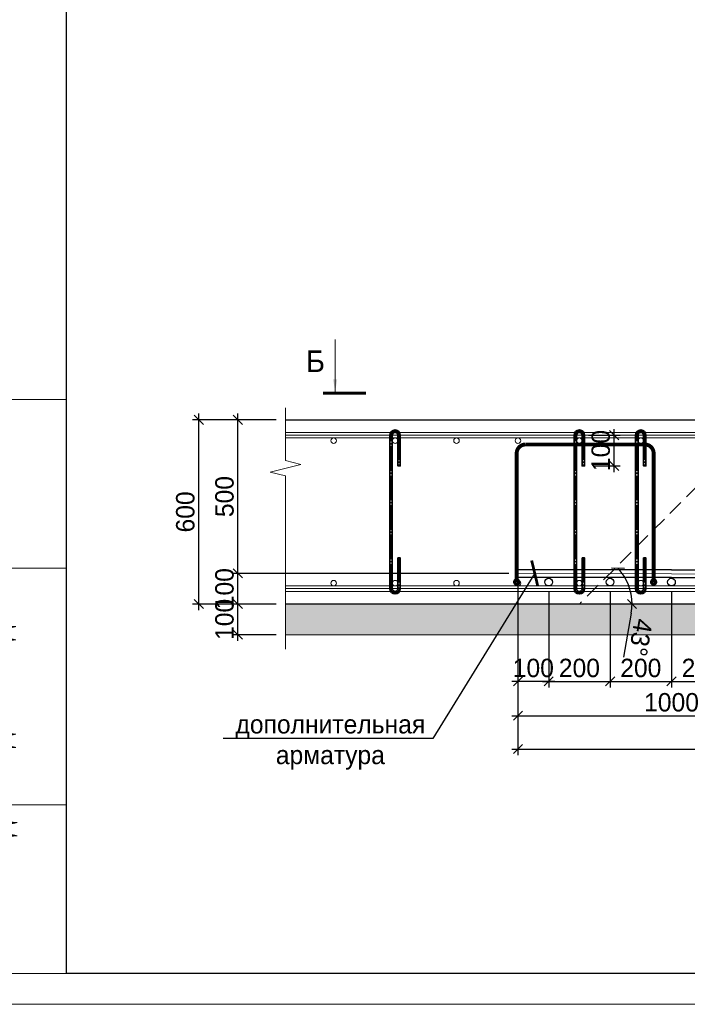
# Model space of a CAD drawing. Header units: millimetres. Extents: x -33345 to 4712671, y -3392 to 121473.
# Tile 74 of 256: x 520329 to 531198, y 44501 to 60536. Entities that reach past the tile are written whole.
import ezdxf
from ezdxf import colors
from ezdxf.entities.mleader import LeaderData, LeaderLine
from ezdxf.math import Vec2, Vec3

# ---------------------------------------------------------------- set-up
doc = ezdxf.new("R2010")
doc.units = ezdxf.units.MM
doc.linetypes.add('DASHED', pattern=[19.05, 12.7, -6.35])
doc.linetypes.add('ГОСТ 2.303 5', pattern=[24, 20, -1.5, 1, -1.5])
doc.layers.add('_линия', color=7, linetype='Continuous')
doc.layers.add('СПДС_РАЗМЕРЫ', color=7, linetype='Continuous')
for name, color, linetype, lineweight in [('Lina', 7, 'Continuous', 20), ('w-hatch', 7, 'Continuous', 0), ('w-line', 7, 'Continuous', 0), ('w-Армирования', 172, 'Continuous', 30), ('w-выноски', 7, 'Continuous', 0), ('КЖ Текст', 250, 'Continuous', 15), ('СПДС_w-ось', 4, 'Continuous', 0)]:
    doc.layers.add(name, color=color, linetype=linetype, lineweight=lineweight)
doc.styles.add('ISO', font='isocpeui.ttf')
doc.styles.get("Standard").update_dxf_attribs({"font": 'arial.ttf'})
doc.styles.add('Times New Roman', font='times.ttf')
doc.styles.add('X-U-RW-01$0$StyleROMANS', font='GOTHIC.TTF')
doc.dimstyles.new('М100', dxfattribs={"dimscale": 100, "dimtxt": 3, "dimasz": 1.5, "dimexe": 1, "dimexo": 1.5, "dimgap": 0.6, "dimtad": 1, "dimdec": 0, "dimtxsty": 'Standard', "dimblk": 'OBLIQUE', "dimcen": 2.5, "dimdle": 1, "dimadec": 0, "dimazin": 0, "dimtfac": 1, "dimtdec": 0, "dimtmove": 0, "dimatfit": 3, "dimldrblk": 'OBLIQUE', "dimfxl": 1.25, "dimarcsym": 0})

# ---------------------------------------------------------------- blocks, each defined once
blk = doc.blocks.new('awe4tD')
at = {"layer": 'Lina', "ltscale": 10}
for p, q in [((-44312815, 22744228), (-44314815, 22744228)), ((-44312815, 22741478), (-44314135, 22741478)), ((-44312815, 22737628), (-44314135, 22737628))]:
    blk.add_line(p, q, dxfattribs=at)
blk.add_lwpolyline([(-44239015, 22734378), (-44314815, 22734378), (-44314815, 22776378), (-44239015, 22776378)], close=True, dxfattribs=at)
at = {"layer": 'Lina', "lineweight": 30, "ltscale": 10}
blk.add_lwpolyline([(-44239515, 22734878), (-44312815, 22734878), (-44312815, 22775878), (-44239515, 22775878)], close=True, dxfattribs=at)
at = {"layer": 'Lina', "ltscale": 10}
blk.add_lwpolyline([(-44312815, 22734878), (-44314135, 22734878), (-44314135, 22744228)], dxfattribs=at)
at = {"layer": 'Lina', "ltscale": 10, "char_height": 330, "attachment_point": 1, "rotation": 90, "style": 'Times New Roman'}
for s, insert, width in [('Взам. инв. N', (-44314047, 22741499), 2670.44), ('Подпись и дата', (-44314062, 22737939), 3220.15), ('Инв. N подл.', (-44314039, 22734997), 2670.44)]:
    blk.add_mtext(s, dxfattribs=dict(at, insert=insert, width=width))
blk = doc.blocks.new('_Oblique')
at = {"color": 0, "linetype": 'ByBlock', "lineweight": -2}
blk.add_line((-0.5, -0.5), (0.5, 0.5), dxfattribs=at)
blk = doc.blocks.new('*D3129')
at = {"layer": 'Defpoints', "color": 0, "ltscale": 4, "transparency": 16777216}
for p in [(529441, 53770), (530007, 53770), (529526, 53270)]:
    blk.add_point(p, dxfattribs=at)
at = {"layer": 'СПДС_РАЗМЕРЫ', "color": 0, "lineweight": -2, "ltscale": 4, "transparency": 16777216}
for p, q in [((529591, 53770), (530107, 53770)), ((530007, 53170), (530007, 53870)), ((529676, 53270), (530107, 53270))]:
    blk.add_line(p, q, dxfattribs=at)
at = {"layer": 'СПДС_РАЗМЕРЫ', "color": 0, "lineweight": -2, "ltscale": 4, "transparency": 16777216, "xscale": 150, "yscale": 150, "zscale": 150}
for p, rotation in [((530007, 53770), 90), ((530007, 53270), 270)]:
    blk.add_blockref('_Oblique', p, dxfattribs=dict(at, rotation=rotation))
at = {"layer": 'СПДС_РАЗМЕРЫ', "color": 0, "ltscale": 4, "transparency": 16777216, "insert": (529790, 53520), "char_height": 300, "attachment_point": 5, "rotation": 90, "style": 'X-U-RW-01$0$StyleROMANS'}
blk.add_mtext('100', dxfattribs=at)
blk = doc.blocks.new('*D1832')
at = {"layer": 'Defpoints', "color": 0, "ltscale": 4, "transparency": 16777216}
for p in [(523881, 51020), (524655, 51020), (524655, 50520)]:
    blk.add_point(p, dxfattribs=at)
at = {"layer": 'СПДС_РАЗМЕРЫ', "color": 0, "lineweight": -2, "ltscale": 4, "transparency": 16777216}
for p, q in [((524505, 51020), (523781, 51020)), ((523881, 50420), (523881, 51120)), ((524505, 50520), (523781, 50520))]:
    blk.add_line(p, q, dxfattribs=at)
at = {"layer": 'СПДС_РАЗМЕРЫ', "color": 0, "lineweight": -2, "ltscale": 4, "transparency": 16777216, "xscale": 150, "yscale": 150, "zscale": 150}
for p, rotation in [((523881, 51020), 90), ((523881, 50520), 270)]:
    blk.add_blockref('_Oblique', p, dxfattribs=dict(at, rotation=rotation))
at = {"layer": 'СПДС_РАЗМЕРЫ', "color": 0, "ltscale": 4, "transparency": 16777216, "insert": (523664, 50770), "char_height": 300, "attachment_point": 5, "rotation": 90, "style": 'X-U-RW-01$0$StyleROMANS'}
blk.add_mtext('100', dxfattribs=at)
blk = doc.blocks.new('*D1833')
at = {"layer": 'Defpoints', "color": 0, "ltscale": 4, "transparency": 16777216}
for p in [(523881, 51519), (528441, 51519), (524655, 51020)]:
    blk.add_point(p, dxfattribs=at)
at = {"layer": 'СПДС_РАЗМЕРЫ', "color": 0, "lineweight": -2, "ltscale": 4, "transparency": 16777216}
for p, q in [((528291, 51519), (523781, 51519)), ((523881, 50920), (523881, 51619)), ((524505, 51020), (523781, 51020))]:
    blk.add_line(p, q, dxfattribs=at)
at = {"layer": 'СПДС_РАЗМЕРЫ', "color": 0, "lineweight": -2, "ltscale": 4, "transparency": 16777216, "xscale": 150, "yscale": 150, "zscale": 150}
for p, rotation in [((523881, 51519), 90), ((523881, 51020), 270)]:
    blk.add_blockref('_Oblique', p, dxfattribs=dict(at, rotation=rotation))
at = {"layer": 'СПДС_РАЗМЕРЫ', "color": 0, "ltscale": 4, "transparency": 16777216, "insert": (523664, 51270), "char_height": 300, "attachment_point": 5, "rotation": 90, "style": 'X-U-RW-01$0$StyleROMANS'}
blk.add_mtext('100', dxfattribs=at)
blk = doc.blocks.new('*D1834')
at = {"layer": 'Defpoints', "color": 0, "ltscale": 4, "transparency": 16777216}
for p in [(523881, 54020), (524655, 54020), (528441, 51519)]:
    blk.add_point(p, dxfattribs=at)
at = {"layer": 'СПДС_РАЗМЕРЫ', "color": 0, "lineweight": -2, "ltscale": 4, "transparency": 16777216}
for p, q in [((523881, 51419), (523881, 54120)), ((524505, 54020), (523781, 54020)), ((528291, 51519), (523781, 51519))]:
    blk.add_line(p, q, dxfattribs=at)
at = {"layer": 'СПДС_РАЗМЕРЫ', "color": 0, "lineweight": -2, "ltscale": 4, "transparency": 16777216, "xscale": 150, "yscale": 150, "zscale": 150}
for p, rotation in [((523881, 54020), 90), ((523881, 51519), 270)]:
    blk.add_blockref('_Oblique', p, dxfattribs=dict(at, rotation=rotation))
at = {"layer": 'СПДС_РАЗМЕРЫ', "color": 0, "ltscale": 4, "transparency": 16777216, "insert": (523664, 52770), "char_height": 300, "attachment_point": 5, "rotation": 90, "style": 'X-U-RW-01$0$StyleROMANS'}
blk.add_mtext('500', dxfattribs=at)
blk = doc.blocks.new('*D3130')
at = {"layer": 'Defpoints', "color": 0, "ltscale": 4, "transparency": 16777216}
for p in [(523244, 54020), (524655, 54020), (524655, 51020)]:
    blk.add_point(p, dxfattribs=at)
at = {"layer": 'СПДС_РАЗМЕРЫ', "color": 0, "lineweight": -2, "ltscale": 4, "transparency": 16777216}
for p, q in [((523244, 50920), (523244, 54120)), ((524505, 54020), (523144, 54020)), ((524505, 51020), (523144, 51020))]:
    blk.add_line(p, q, dxfattribs=at)
at = {"layer": 'СПДС_РАЗМЕРЫ', "color": 0, "lineweight": -2, "ltscale": 4, "transparency": 16777216, "xscale": 150, "yscale": 150, "zscale": 150}
for p, rotation in [((523244, 54020), 90), ((523244, 51020), 270)]:
    blk.add_blockref('_Oblique', p, dxfattribs=dict(at, rotation=rotation))
at = {"layer": 'СПДС_РАЗМЕРЫ', "color": 0, "ltscale": 4, "transparency": 16777216, "insert": (523026, 52520), "char_height": 300, "attachment_point": 5, "rotation": 90, "style": 'X-U-RW-01$0$StyleROMANS'}
blk.add_mtext('600', dxfattribs=at)
blk = doc.blocks.new('*D1883')
at = {"layer": 'Defpoints', "color": 0, "ltscale": 4, "transparency": 16777216}
for p in [(528941, 51378), (529941, 51378), (529941, 49760)]:
    blk.add_point(p, dxfattribs=at)
at = {"layer": 'СПДС_РАЗМЕРЫ', "color": 0, "lineweight": -2, "ltscale": 4, "transparency": 16777216}
for p, q in [((528941, 51228), (528941, 49660)), ((529941, 51228), (529941, 49660)), ((528841, 49760), (530041, 49760))]:
    blk.add_line(p, q, dxfattribs=at)
at = {"layer": 'СПДС_РАЗМЕРЫ', "color": 0, "lineweight": -2, "ltscale": 4, "transparency": 16777216, "xscale": 150, "yscale": 150, "zscale": 150, "rotation": 180}
blk.add_blockref('_Oblique', (528941, 49760), dxfattribs=at)
at = {"layer": 'СПДС_РАЗМЕРЫ', "color": 0, "lineweight": -2, "ltscale": 4, "transparency": 16777216, "xscale": 150, "yscale": 150, "zscale": 150}
blk.add_blockref('_Oblique', (529941, 49760), dxfattribs=at)
at = {"layer": 'СПДС_РАЗМЕРЫ', "color": 0, "ltscale": 4, "transparency": 16777216, "insert": (529441, 49977), "char_height": 300, "attachment_point": 5, "style": 'X-U-RW-01$0$StyleROMANS'}
blk.add_mtext('200', dxfattribs=at)
blk = doc.blocks.new('*D1884')
at = {"layer": 'Defpoints', "color": 0, "ltscale": 4, "transparency": 16777216}
for p in [(529941, 51378), (530941, 51378), (530941, 49760)]:
    blk.add_point(p, dxfattribs=at)
at = {"layer": 'СПДС_РАЗМЕРЫ', "color": 0, "lineweight": -2, "ltscale": 4, "transparency": 16777216}
for p, q in [((529941, 51228), (529941, 49660)), ((530941, 51228), (530941, 49660)), ((529841, 49760), (531041, 49760))]:
    blk.add_line(p, q, dxfattribs=at)
at = {"layer": 'СПДС_РАЗМЕРЫ', "color": 0, "lineweight": -2, "ltscale": 4, "transparency": 16777216, "xscale": 150, "yscale": 150, "zscale": 150, "rotation": 180}
blk.add_blockref('_Oblique', (529941, 49760), dxfattribs=at)
at = {"layer": 'СПДС_РАЗМЕРЫ', "color": 0, "lineweight": -2, "ltscale": 4, "transparency": 16777216, "xscale": 150, "yscale": 150, "zscale": 150}
blk.add_blockref('_Oblique', (530941, 49760), dxfattribs=at)
at = {"layer": 'СПДС_РАЗМЕРЫ', "color": 0, "ltscale": 4, "transparency": 16777216, "insert": (530441, 49977), "char_height": 300, "attachment_point": 5, "style": 'X-U-RW-01$0$StyleROMANS'}
blk.add_mtext('200', dxfattribs=at)
blk = doc.blocks.new('*D1885')
at = {"layer": 'Defpoints', "color": 0, "ltscale": 4, "transparency": 16777216}
for p in [(530941, 51378), (531941, 51378), (531941, 49760)]:
    blk.add_point(p, dxfattribs=at)
at = {"layer": 'СПДС_РАЗМЕРЫ', "color": 0, "lineweight": -2, "ltscale": 4, "transparency": 16777216}
for p, q in [((530941, 51228), (530941, 49660)), ((531941, 51228), (531941, 49660)), ((530841, 49760), (532041, 49760))]:
    blk.add_line(p, q, dxfattribs=at)
at = {"layer": 'СПДС_РАЗМЕРЫ', "color": 0, "lineweight": -2, "ltscale": 4, "transparency": 16777216, "xscale": 150, "yscale": 150, "zscale": 150, "rotation": 180}
blk.add_blockref('_Oblique', (530941, 49760), dxfattribs=at)
at = {"layer": 'СПДС_РАЗМЕРЫ', "color": 0, "lineweight": -2, "ltscale": 4, "transparency": 16777216, "xscale": 150, "yscale": 150, "zscale": 150}
blk.add_blockref('_Oblique', (531941, 49760), dxfattribs=at)
at = {"layer": 'СПДС_РАЗМЕРЫ', "color": 0, "ltscale": 4, "transparency": 16777216, "insert": (531441, 49977), "char_height": 300, "attachment_point": 5, "style": 'X-U-RW-01$0$StyleROMANS'}
blk.add_mtext('200', dxfattribs=at)
blk = doc.blocks.new('*D1892')
at = {"layer": 'Defpoints', "color": 0, "ltscale": 4, "transparency": 16777216}
for p in [(528441, 51456), (533441, 51431), (533441, 49201)]:
    blk.add_point(p, dxfattribs=at)
at = {"layer": 'СПДС_РАЗМЕРЫ', "color": 0, "lineweight": -2, "ltscale": 4, "transparency": 16777216}
for p, q in [((528441, 51306), (528441, 49101)), ((533441, 51281), (533441, 49101)), ((528341, 49201), (533541, 49201))]:
    blk.add_line(p, q, dxfattribs=at)
at = {"layer": 'СПДС_РАЗМЕРЫ', "color": 0, "lineweight": -2, "ltscale": 4, "transparency": 16777216, "xscale": 150, "yscale": 150, "zscale": 150, "rotation": 180}
blk.add_blockref('_Oblique', (528441, 49201), dxfattribs=at)
at = {"layer": 'СПДС_РАЗМЕРЫ', "color": 0, "lineweight": -2, "ltscale": 4, "transparency": 16777216, "xscale": 150, "yscale": 150, "zscale": 150}
blk.add_blockref('_Oblique', (533441, 49201), dxfattribs=at)
at = {"layer": 'СПДС_РАЗМЕРЫ', "color": 0, "ltscale": 4, "transparency": 16777216, "insert": (530941, 49418), "char_height": 300, "attachment_point": 5, "style": 'X-U-RW-01$0$StyleROMANS'}
blk.add_mtext('1000', dxfattribs=at)
blk = doc.blocks.new('*D1893')
at = {"layer": 'Defpoints', "color": 0, "ltscale": 4, "transparency": 16777216}
for p in [(528441, 51456), (538441, 51434), (538441, 48659)]:
    blk.add_point(p, dxfattribs=at)
at = {"layer": 'СПДС_РАЗМЕРЫ', "color": 0, "lineweight": -2, "ltscale": 4, "transparency": 16777216}
for p, q in [((528441, 51306), (528441, 48559)), ((538441, 51284), (538441, 48559)), ((528341, 48659), (538541, 48659))]:
    blk.add_line(p, q, dxfattribs=at)
at = {"layer": 'СПДС_РАЗМЕРЫ', "color": 0, "lineweight": -2, "ltscale": 4, "transparency": 16777216, "xscale": 150, "yscale": 150, "zscale": 150, "rotation": 180}
blk.add_blockref('_Oblique', (528441, 48659), dxfattribs=at)
at = {"layer": 'СПДС_РАЗМЕРЫ', "color": 0, "lineweight": -2, "ltscale": 4, "transparency": 16777216, "xscale": 150, "yscale": 150, "zscale": 150}
blk.add_blockref('_Oblique', (538441, 48659), dxfattribs=at)
at = {"layer": 'СПДС_РАЗМЕРЫ', "color": 0, "ltscale": 4, "transparency": 16777216, "insert": (533441, 48877), "char_height": 300, "attachment_point": 5, "style": 'X-U-RW-01$0$StyleROMANS'}
blk.add_mtext('2000', dxfattribs=at)
blk = doc.blocks.new('_ArchTick')
at = {"color": 0, "linetype": 'ByBlock', "const_width": 0.15}
blk.add_lwpolyline([(-0.5, -0.5), (0.5, 0.5)], dxfattribs=at)
blk = doc.blocks.new('*D1899')
at = {"layer": 'Defpoints', "color": 0, "ltscale": 4, "transparency": 16777216}
for p in [(532691, 54020), (530194, 51429), (524905, 51020), (529441, 51020), (542570, 51020)]:
    blk.add_point(p, dxfattribs=at)
at = {"layer": 'СПДС_РАЗМЕРЫ', "color": 0, "lineweight": -2, "ltscale": 4, "transparency": 16777216}
blk.add_line((530285, 50871), (530158, 50156), dxfattribs=at)
for start, end in [(0, 42.7094), (349.9628, 0)]:
    blk.add_arc((529441, 51020), 857, start, end, dxfattribs=at)
at = {"layer": 'СПДС_РАЗМЕРЫ', "color": 0, "lineweight": -2, "ltscale": 4, "transparency": 16777216, "xscale": 150, "yscale": 150, "zscale": 150}
for p, rotation in [((530070, 51602), 132.7093899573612), ((530298, 51020), 270.0000000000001)]:
    blk.add_blockref('_Oblique', p, dxfattribs=dict(at, rotation=rotation))
at = {"layer": 'СПДС_РАЗМЕРЫ', "color": 0, "ltscale": 4, "transparency": 16777216, "insert": (530436, 50475), "char_height": 300, "attachment_point": 5, "rotation": 259.9628, "style": 'X-U-RW-01$0$StyleROMANS'}
blk.add_mtext('43°', dxfattribs=at)
blk = doc.blocks.new('*D1901')
at = {"layer": 'Defpoints', "color": 0, "ltscale": 4, "transparency": 16777216}
for p in [(528941, 51378), (528441, 50318), (528441, 49760)]:
    blk.add_point(p, dxfattribs=at)
at = {"layer": 'СПДС_РАЗМЕРЫ', "color": 0, "lineweight": -2, "ltscale": 4, "transparency": 16777216}
for p, q in [((528941, 51228), (528941, 49660)), ((528441, 50168), (528441, 49660)), ((529041, 49760), (528341, 49760))]:
    blk.add_line(p, q, dxfattribs=at)
at = {"layer": 'СПДС_РАЗМЕРЫ', "color": 0, "lineweight": -2, "ltscale": 4, "transparency": 16777216, "xscale": 150, "yscale": 150, "zscale": 150, "rotation": 180}
blk.add_blockref('_Oblique', (528441, 49760), dxfattribs=at)
at = {"layer": 'СПДС_РАЗМЕРЫ', "color": 0, "lineweight": -2, "ltscale": 4, "transparency": 16777216, "xscale": 150, "yscale": 150, "zscale": 150}
blk.add_blockref('_Oblique', (528941, 49760), dxfattribs=at)
at = {"layer": 'СПДС_РАЗМЕРЫ', "color": 0, "ltscale": 4, "transparency": 16777216, "insert": (528691, 49977), "char_height": 300, "attachment_point": 5, "style": 'X-U-RW-01$0$StyleROMANS'}
blk.add_mtext('100', dxfattribs=at)

msp = doc.modelspace()

# ---------------------------------------------------------------- hatches: boundary and pattern name
at = {"layer": 'w-hatch', "ltscale": 100}
h = msp.add_hatch(dxfattribs=at)
h.set_pattern_fill('AR-CONC', color=0, scale=2)
h.set_pattern_definition([(50, (528087.62, 50520.15), (364.3693, -31.878), [38.1, -419.1]), (355, (528087.6, 50520.15), (-70.487, 382.114), [30.48, -335.281]), (100.4514, (528118, 50517.5), (293.8825, 350.2355), [32.38, -356.1805]), (46.1842, (528087.6, 50621.75), (542.158, -84.085), [57.15, -628.65]), (96.6356, (528132.8, 50614.74), (474.808, 494.852), [48.57, -534.271]), (351.184, (528087.6, 50621.75), (474.808, 494.852), [45.72, -502.92]), (21, (528138.42, 50596.35), (303.229, -204.5304), [38.1, -419.1]), (326, (528138.4, 50596.35), (123.604, 368.376), [30.48, -335.28]), (71.4514, (528163.7, 50579.3), (426.833, 163.8455), [32.38, -356.18]), (37.5, (528087.62, 50520.15), (6.1772, 169.1101), [0, -331.216, 0, -340.36, 0, -336.55]), (7.5, (528087.62, 50520.15), (133.6393, 200.3611), [0, -194.056, 0, -323.596, 0, -128.27]), (327.5, (527974.33, 50520.15), (271.1812, -11.4575), [0, -127, 0, -396.24, 0, -525.78]), (317.5, (527923.53, 50520.15), (296.2584, 50.853), [0, -165.1, 0, -263.144, 0, -373.38])])
h.paths.add_polyline_path([(542320.027, 50520.148), (542320.027, 51020.148), (524655.343, 51020.148), (524655.343, 50520.148)])

# ---------------------------------------------------------------- linework, layer by layer
at = {"color": 177, "true_color": 0x293189, "const_width": 63.283}
for points in [[(528419.888, 51377.882), (528419.888, 53474.473, -0.40493117), (528558.391, 53617.452), (530508.4, 53617.452, -0.406748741), (530649.645, 53479.77), (530649.645, 51377.882)], [(528419.888, 51405.499, -1), (528419.888, 51350.265, -1), (528419.888, 51405.499, -1)], [(530649.645, 51405.499, -1), (530649.645, 51350.265, -1), (530649.645, 51405.499, -1)]]:
    msp.add_lwpolyline(points, format="xyb", dxfattribs=at)
at = {"layer": 'w-line', "color": 0, "lineweight": 30, "ltscale": 100}
for points in [[(524655.343, 54020.148), (532440.502, 54020.148), (532440.502, 55381.787)], [(542320.027, 51020.148), (524655.343, 51020.148)]]:
    msp.add_lwpolyline(points, dxfattribs=at)
at = {"layer": 'w-line', "color": 0, "linetype": 'DASHED', "lineweight": 13, "ltscale": 20}
msp.add_lwpolyline([(532440.502, 54020.148), (529440.502, 51020.148)], dxfattribs=at)
at = {"layer": 'w-line', "color": 0, "lineweight": 0, "ltscale": 100}
for points in [[(524655.343, 53815.148), (542320.027, 53815.148)], [(542320.027, 53725.148), (524655.343, 53725.148)]]:
    msp.add_lwpolyline(points, dxfattribs=at)
at = {"layer": 'w-line', "color": 0, "ltscale": 100}
for points in [[(542320.027, 53770.148), (524655.343, 53770.148)], [(538440.508, 51496.599), (528440.51, 51518.996)], [(542320.027, 51270.148), (524655.343, 51270.148)], [(542320.027, 51020.148), (524655.343, 51020.148)], [(524655.343, 50520.148), (542320.027, 50520.148)]]:
    msp.add_lwpolyline(points, dxfattribs=at)
at = {"layer": 'w-line', "color": 0, "lineweight": 15, "ltscale": 100}
for points in [[(542320.027, 51315.148), (524655.343, 51315.148)], [(524655.343, 51225.148), (542320.027, 51225.148)]]:
    msp.add_lwpolyline(points, dxfattribs=at)
at = {"layer": 'w-line', "color": 0, "ltscale": 100}
for centre in [(525440.51, 53680.148), (526440.51, 53680.148), (527440.51, 53680.148), (528440.51, 53680.148), (529440.51, 53680.148), (530440.51, 53680.148), (525440.51, 51359.996), (526440.51, 51359.996), (527440.51, 51359.996)]:
    msp.add_circle(centre, 45, dxfattribs=at)
at = {"layer": 'w-line', "color": 0, "lineweight": 15, "ltscale": 100}
for centre in [(528440.51, 51360.148), (528440.51, 51360.148), (529440.51, 51360.148), (530440.51, 51360.148)]:
    msp.add_circle(centre, 45, dxfattribs=at)
at = {"layer": 'w-Армирования', "color": 0, "lineweight": 35, "ltscale": 20}
for points in [[(526485.51, 51770.148), (526485.51, 51270.148, -1), (526395.51, 51270.148), (526395.51, 53770.148, -1), (526485.51, 53770.148), (526485.51, 53270.329), (526525.51, 53270.329), (526525.51, 53770.148, 1), (526355.51, 53770.148), (526355.51, 51270.148, 1), (526525.51, 51270.148), (526525.51, 51770.148)], [(529485.51, 51770.148), (529485.51, 51270.148, -1), (529395.51, 51270.148), (529395.51, 53770.148, -1), (529485.51, 53770.148), (529485.51, 53270.329), (529525.51, 53270.329), (529525.51, 53770.148, 1), (529355.51, 53770.148), (529355.51, 51270.148, 1), (529525.51, 51270.148), (529525.51, 51770.148)], [(530485.51, 51770.148), (530485.51, 51270.148, -1), (530395.51, 51270.148), (530395.51, 53770.148, -1), (530485.51, 53770.148), (530485.51, 53270.329), (530525.51, 53270.329), (530525.51, 53770.148, 1), (530355.51, 53770.148), (530355.51, 51270.148, 1), (530525.51, 51270.148), (530525.51, 51770.148)]]:
    msp.add_lwpolyline(points, format="xyb", close=True, dxfattribs=at)
msp.add_lwpolyline([(528440.51, 51456.496), (538440.508, 51434.099), (538440.508, 51559.099), (528440.51, 51581.496)], close=True, dxfattribs=at)
at = {"layer": 'w-Армирования', "color": 0, "ltscale": 20}
for centre in [(528940.51, 51377.648), (528940.51, 51377.648), (529940.51, 51377.648), (530940.51, 51377.648)]:
    msp.add_circle(centre, 62.5, dxfattribs=at)
at = {"layer": 'w-выноски', "color": 0, "linetype": 'Continuous', "lineweight": 0, "ltscale": 4}
msp.add_line((525464.835, 54477.597), (525464.835, 55327.597), dxfattribs=at)
at = {"layer": 'w-выноски', "color": 0, "linetype": 'Continuous', "lineweight": 0, "ltscale": 4, "const_width": 50}
msp.add_lwpolyline([(525264.835, 54452.597), (525964.835, 54452.597)], dxfattribs=at)
at = {"layer": 'w-выноски', "color": 0, "linetype": 'Continuous', "ltscale": 100}
msp.add_lwpolyline([(524655.343, 54212.493), (524655.343, 53356.697), (524905.343, 53294.197), (524405.343, 53169.197), (524655.343, 53106.697), (524655.343, 50283.636)], dxfattribs=at)
at = {"layer": 'w-выноски', "color": 0, "linetype": 'Continuous', "lineweight": 0, "ltscale": 4}
msp.add_solid([(525464.835, 54477.597), (525431.316, 54677.897), (525498.354, 54677.897)], dxfattribs=at)
at = {"layer": 'СПДС_w-ось', "color": 0, "linetype": 'ГОСТ 2.303 5', "lineweight": 5, "ltscale": 20}
for points in [[(526505.51, 51770.148), (526505.51, 51270.148, -1), (526375.51, 51270.148), (526375.51, 53770.148, -1), (526505.51, 53770.148), (526505.51, 53270.329)], [(529505.51, 51770.148), (529505.51, 51270.148, -1), (529375.51, 51270.148), (529375.51, 53770.148, -1), (529505.51, 53770.148), (529505.51, 53270.329)], [(530505.51, 51770.148), (530505.51, 51270.148, -1), (530375.51, 51270.148), (530375.51, 53770.148, -1), (530505.51, 53770.148), (530505.51, 53270.329)]]:
    msp.add_lwpolyline(points, format="xyb", dxfattribs=at)

# ---------------------------------------------------------------- block references
msp.add_blockref('awe4tD', (44833903.28, -22689876.566))

# ---------------------------------------------------------------- texts
at = {"attachment_point": 1, "style": 'ISO'}
for s, insert, char_height, width in [('\\pi4343.31532;{\\LА-А\\P\\pi0;Армирование приямка. M 1:20}', (351439.431, 62275.551), 500, 9875.6458), ('\\pi2734.5;{\\H1.33333x;Примечание:\\H1.25003x; \\P\\pi0;}1. Данный лист читать совместно с листом {\\C1;КР-3.\\P}2. Бетонирование допускается после установки всех выпускаемых стержней в вертикальные конструкции.', (328516.802, 47688.501), 300, 15750.75644)]:
    msp.add_mtext(s, dxfattribs=dict(at, insert=insert, char_height=char_height, width=width))
at = {"layer": '_линия', "color": 18, "lineweight": 0, "true_color": 0x260000, "insert": (524991.665, 55149.191), "char_height": 350, "width": 277.87884, "attachment_point": 1, "style": 'X-U-RW-01$0$StyleROMANS'}
msp.add_mtext('Б', dxfattribs=at)
at = {"layer": 'КЖ Текст', "color": 0, "insert": (514416.149, 69272.497), "char_height": 350, "width": 7453.30724, "attachment_point": 5, "style": 'X-U-RW-01$0$StyleROMANS'}
msp.add_mtext('\\pi-687.015,l700,t700;1.^IДанный лист читать совместно с л. \\P2.^IВязку поперечных стержней (хомутов) во всех пересечениях с рабочей арматурой проводить отожжённой стальной проволокой диаметром 0.8-1.2мм. \\P3.^IКонцы поперечных стержней (хомутов) заводить в тело бетона на длину не менее 50мм.\\P4.^IКонцы продольных стержней заанкеровать в торцевые колонны на длину 40d (d-длина арматурного стержня).\\P5.^IМарка стали для арматуры АIII и АI должно быть 25Г2С или 35ГС по ГОСТ 14098-91\\P{\\A1;\\C256;6.^IПосле распалубливания боковые и верхние поверхности фундамента, соприкасающиеся с грунтом, обклеить полиизолом выступающими снизу фундамента. }', dxfattribs=at)

# ---------------------------------------------------------------- dimensions: what is measured, and where the dimension line sits
at = {"layer": 'СПДС_РАЗМЕРЫ', "color": 0, "ltscale": 4}
for base, p1, picture, middle in [((523243.921, 54020.148), (524655.343, 51020.148), '*D3130', (523026.375, 52520.148)), ((523881.352, 54020.148), (528440.51, 51518.996), '*D1834', (523663.806, 52769.572))]:
    dim = msp.add_linear_dim(base=base, p1=p1, p2=(524655.343, 54020.148), angle=90, dimstyle='М100', override={"dimlfac": 0.2, "dimtxsty": 'X-U-RW-01$0$StyleROMANS'}, dxfattribs=at)
    dim.commit()
    dim.dimension.update_dxf_attribs({"geometry": picture, "text_midpoint": middle})
dim = msp.add_angular_dim_2l(base=(530194.143, 51428.881), line1=((542570.027, 51020.148), (524905.343, 51020.148)), line2=((532690.502, 54020.148), (529440.502, 51020.148)), dimstyle='М100', override={"dimlfac": 0.2, "dimtxsty": 'X-U-RW-01$0$StyleROMANS'}, dxfattribs=at)
dim.commit()
dim.dimension.update_dxf_attribs({"geometry": '*D1899', "text_midpoint": (530435.645, 50475.205)})
for base, p1, p2, picture, middle in [((530007.404, 53770.148), (529525.51, 53270.329), (529440.51, 53770.148), '*D3129', (530007.404, 53520.239)), ((523881.352, 51518.996), (524655.343, 51020.148), (528440.51, 51518.996), '*D1833', (523881.352, 51269.572)), ((523881.352, 51020.148), (524655.343, 50520.148), (524655.343, 51020.148), '*D1832', (523881.352, 50770.148))]:
    dim = msp.add_linear_dim(base=base, p1=p1, p2=p2, angle=90, dimstyle='М100', override={"dimlfac": 0.2, "dimtxsty": 'X-U-RW-01$0$StyleROMANS'}, dxfattribs=at)
    dim.commit()
    dim.dimension.update_dxf_attribs({"geometry": picture, "text_midpoint": middle, "dimtype": 160})
for base, p1, p2, picture, middle in [((533440.51, 49200.504), (528440.51, 51456.496), (533440.51, 51431.142), '*D1892', (530940.51, 49418.05)), ((538440.508, 48659.022), (528440.51, 51456.496), (538440.508, 51434.099), '*D1893', (533440.509, 48876.568)), ((529940.51, 49759.51), (528940.51, 51377.648), (529940.51, 51377.648), '*D1883', (529440.51, 49977.056)), ((530940.51, 49759.51), (529940.51, 51377.648), (530940.51, 51377.648), '*D1884', (530440.51, 49977.056)), ((531940.51, 49759.51), (530940.51, 51377.648), (531940.51, 51377.648), '*D1885', (531440.51, 49977.056))]:
    dim = msp.add_linear_dim(base=base, p1=p1, p2=p2, dimstyle='М100', override={"dimlfac": 0.2, "dimtxsty": 'X-U-RW-01$0$StyleROMANS'}, dxfattribs=at)
    dim.commit()
    dim.dimension.update_dxf_attribs({"geometry": picture, "text_midpoint": middle})
dim = msp.add_linear_dim(base=(528440.51, 49759.51), p1=(528940.51, 51377.648), p2=(528440.51, 50318.355), dimstyle='М100', override={"dimlfac": 0.2, "dimtxsty": 'X-U-RW-01$0$StyleROMANS'}, dxfattribs=at)
dim.commit()
dim.dimension.update_dxf_attribs({"geometry": '*D1901', "text_midpoint": (528690.51, 49759.51), "dimtype": 160})

# ---------------------------------------------------------------- leaders
ml = msp.add_multileader_mtext('Standard')
ml.set_content('дополнительная\\Pарматура ', color=256, style='X-U-RW-01$0$StyleROMANS')
ml.set_leader_properties()
ml.set_arrow_properties(name='ARCHTICK')
ml.build(insert=Vec2(0, 0))
ml.multileader.update_dxf_attribs({"text_left_attachment_type": 6, "text_right_attachment_type": 6, "dogleg_length": 0.36, "arrow_head_size": 300, "scale": 2})
ctx = ml.context
ctx.base_point, ctx.scale, ctx.char_height, ctx.arrow_head_size, ctx.landing_gap_size, ctx.plane_origin = Vec3(523717.213, 48831.224), 2, 300, 300, 4, Vec3(525705.205, 53065.148)
ctx.left_attachment, ctx.right_attachment, ctx.text_align_type = 6, 6, 1
notes = []
notes.append((ctx, [(0, (1, 1, 0), (527056.117, 48831.224), (-1, 0), 0.72, [(0, [(528713.201, 51522.648)], 0, [])])]))
ctx.mtext.insert, ctx.mtext.alignment, ctx.mtext.flow_direction = Vec3(525386.305, 49212.393), 2, 5
for ctx, leaders in notes:
    for number, flags, end, landing, length, lines in leaders:
        leader = LeaderData()
        leader.index, (leader.has_last_leader_line, leader.has_dogleg_vector, leader.attachment_direction) = number, flags
        leader.last_leader_point, leader.dogleg_vector, leader.dogleg_length = Vec3(end), Vec3(landing), length
        for number, points, colour, breaks in lines:
            line = LeaderLine()
            line.index, line.vertices, line.color, line.breaks = number, Vec3.list(points), colors.encode_raw_color(colour), breaks
            leader.lines.append(line)
        ctx.leaders.append(leader)

doc.saveas('drawing.dxf')
